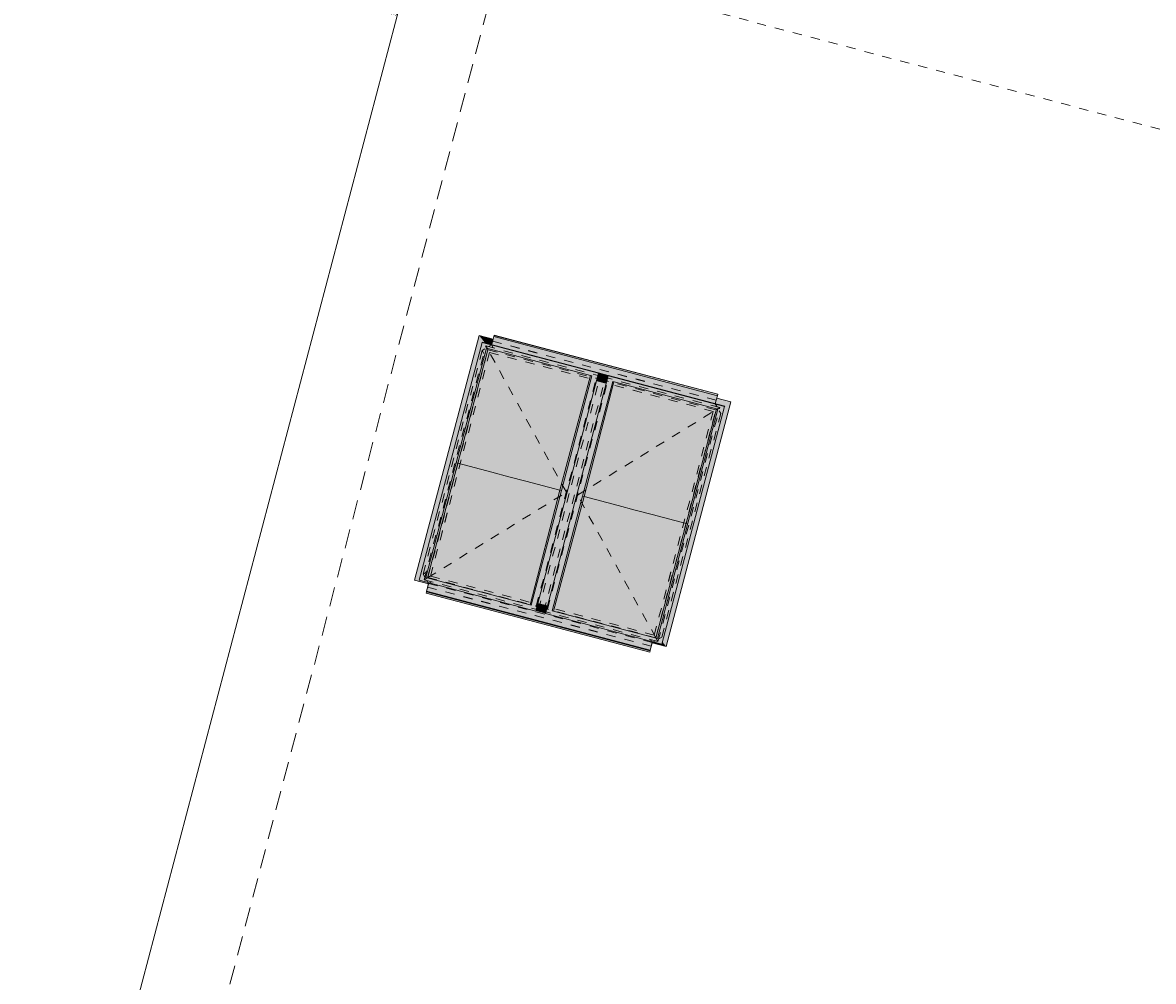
# Model space of a CAD drawing. Header units: millimetres. Extents: x -176817 to 18864955, y -12996033 to 201123.
# Tile 60 of 256: x 113013 to 127676, y 27252 to 39686. Entities that reach past the tile are written whole.
import ezdxf
from ezdxf.enums import TextEntityAlignment as Align

# ---------------------------------------------------------------- set-up
doc = ezdxf.new("R2010")
doc.units = ezdxf.units.MM
doc.header["$MEASUREMENT"] = 0
doc.linetypes.add('Przerywana', pattern=[240, 120, -120])
doc.linetypes.add('Przerywana długa', pattern=[390, 250, -140])
for name, color, linetype in [('213-A Wymiarowanie wewnętrzne', 7, 'Continuous'), ('232-A Klapy oddymiające', 7, 'Continuous'), ('232-A Klapy oddymiające podkład', 7, 'Continuous'), ('410-K Osie', 7, 'Continuous'), ('840-G Znaczniki przekroje', 7, 'Continuous')]:
    doc.layers.add(name, color=color, linetype=linetype)
doc.styles.add('STYL_AUTOMATYCZNY_4', font='arial.ttf')
doc.styles.add('STYL_AUTOMATYCZNY_8', font='ARIALN.TTF')
doc.dimstyles.new('STYL_AUTOMATYCZNY__3', dxfattribs={"dimtxt": 64.999998, "dimasz": 47.5, "dimexe": 0.18, "dimexo": 0.0625, "dimgap": 0, "dimtad": 1, "dimdec": 1, "dimlfac": 0.1, "dimzin": 0, "dimdsep": 46, "dimtxsty": 'STYL_AUTOMATYCZNY_4', "dimblk": 'ARROWHEAD_11', "dimblk1": 'ARROWHEAD_11', "dimblk2": 'ARROWHEAD_11', "dimcen": 0.09, "dimclrd": 30, "dimclre": 30, "dimclrt": 30, "dimazin": 0, "dimtfac": 1, "dimtdec": 4, "dimtmove": 0, "dimatfit": 3, "dimfxl": 0, "dimtolj": 1, "dimtzin": 0, "dimarcsym": 0})

# ---------------------------------------------------------------- blocks, each defined once
blk = doc.blocks.new('Klapa mcr_PROLIGHT_DVP[250]_2', base_point=(120146, 33612))
at = {"layer": '232-A Klapy oddymiające', "linetype": 'Continuous', "lineweight": 0, "true_color": 0xffffff}
for points in [[(119127, 35630), (122027, 34866), (119128, 35631)], [(119008, 35533), (118933, 35629), (118096, 32456), (118414, 33427), (118532, 33874), (118972, 35543)], [(118157, 32454), (119029, 35465), (118972, 35539)], [(118933, 35629), (119114, 35582), (119115, 35582), (118933, 35630)], [(118933, 35629), (119112, 35574), (119114, 35582)], [(119096, 35510), (119112, 35574), (118933, 35629), (119008, 35533)], [(120481, 35141), (120482, 35144), (118972, 35543)], [(118972, 35539), (120481, 35141), (118972, 35543)], [(119029, 35465), (120394, 35105), (118972, 35539)], [(120394, 35105), (120481, 35141), (118972, 35539)], [(121804, 34905), (119123, 35613), (119096, 35510), (119437, 35420)], [(119123, 35613), (122027, 34865), (119127, 35630)], [(119123, 35613), (122022, 34847), (122027, 34865)], [(122027, 34865), (122027, 34866), (119127, 35630)], [(118244, 32490), (119029, 35465), (118157, 32454)], [(118657, 33972), (119050, 35459), (119048, 35460), (118918, 35043), (118637, 33977)], [(118657, 33972), (119098, 33855), (119060, 35457), (119050, 35459)], [(118918, 35043), (119048, 35460), (119029, 35465)], [(119098, 33855), (119708, 35286), (119060, 35457)], [(120609, 35111), (121995, 34745), (122022, 34847), (121804, 34905), (119437, 35420), (120482, 35144), (120482, 35144), (120609, 35110)], [(119714, 35284), (119708, 35286), (119098, 33855), (119319, 33797)], [(119319, 33797), (119540, 33738), (119719, 35283), (119714, 35284)], [(119540, 33738), (119981, 33623), (119730, 35280), (119719, 35283)], [(119981, 33623), (120378, 35109), (119730, 35280)], [(120481, 35141), (119609, 32130), (119667, 32055)], [(120481, 35141), (120394, 35105), (119609, 32130), (119719, 32509)], [(120666, 35033), (120608, 35107), (119794, 32022)], [(119905, 32958), (120373, 34215), (120584, 35016), (120457, 35049)], [(120394, 35105), (120378, 35109), (119981, 33623), (120123, 34079)], [(120584, 35018), (120588, 35031), (120511, 35052), (120461, 35065), (120457, 35052)], [(120584, 35018), (120584, 35018), (120457, 35052), (120457, 35051)], [(120584, 35017), (120584, 35018), (120457, 35051), (120457, 35051)], [(120584, 35017), (120457, 35051), (120457, 35049), (120584, 35016)], [(120584, 35018), (120457, 35051), (120457, 35051), (120584, 35018)], [(120584, 35018), (120457, 35051), (120457, 35051), (120584, 35018)], [(120588, 35032), (120597, 35064), (120469, 35095), (120461, 35065)], [(120605, 35094), (120477, 35128), (120469, 35095), (120597, 35064)], [(120605, 35094), (120605, 35095), (120478, 35128), (120477, 35128)], [(120605, 35096), (120608, 35109), (120481, 35142), (120478, 35131), (120488, 35127)], [(120488, 35127), (120478, 35131), (120478, 35129)], [(120605, 35095), (120605, 35096), (120478, 35129), (120478, 35128)], [(120481, 35142), (120608, 35109), (120609, 35110), (120482, 35144)], [(120588, 35031), (120588, 35032), (120511, 35052)], [(120608, 35107), (122117, 34709), (120609, 35111)], [(120666, 35033), (122030, 34673), (120608, 35107)], [(122117, 34709), (120608, 35107), (122030, 34673)], [(122117, 34709), (122118, 34713), (120609, 35111)], [(119881, 32058), (120666, 35033), (119794, 32022)], [(120294, 33540), (120682, 35029), (120681, 35029), (120573, 34679), (120273, 33545)], [(120735, 33423), (120693, 35026), (120682, 35029), (120294, 33540)], [(120681, 35029), (120670, 35032), (120666, 35033), (120573, 34679)], [(120735, 33423), (121341, 34855), (120693, 35026)], [(120955, 33365), (121346, 34853), (121341, 34855), (120735, 33423)], [(120955, 33365), (121176, 33307), (121351, 34852), (121346, 34853)], [(121176, 33307), (121617, 33191), (121362, 34849), (121351, 34852)], [(121311, 31654), (121358, 31595), (122195, 34769), (121877, 33797), (121685, 33070)], [(121617, 33191), (122010, 34678), (121362, 34849)], [(122195, 34769), (122083, 34722), (122118, 34713), (121877, 33797)], [(122083, 34722), (122195, 34769), (122014, 34817), (121995, 34745)], [(122195, 34769), (122014, 34817), (122014, 34817), (122195, 34769)], [(121303, 31623), (122117, 34709), (121245, 31698)], [(121245, 31698), (122117, 34709), (122030, 34673)], [(121760, 33647), (122030, 34673), (122010, 34678), (121617, 33191)], [(119820, 32121), (120373, 34215), (119905, 32958), (119693, 32154)], [(120001, 33617), (120123, 34079), (119981, 33623)], [(118244, 32490), (118265, 32484), (118657, 33972), (118516, 33519)], [(118913, 32313), (118657, 33972), (118265, 32484), (118295, 32476)], [(118657, 33972), (118637, 33977), (118516, 33519)], [(118913, 32313), (118923, 32310), (119098, 33855), (118657, 33972)], [(118929, 32309), (119319, 33797), (119098, 33855), (118923, 32310)], [(118934, 32308), (119540, 33738), (119319, 33797), (118929, 32309)], [(119582, 32137), (119540, 33738), (118934, 32308)], [(119593, 32134), (119981, 33623), (119540, 33738), (119582, 32137)], [(119702, 32483), (120001, 33617), (119981, 33623), (119593, 32134), (119594, 32134)], [(121638, 33185), (121760, 33647), (121617, 33191)], [(120294, 33540), (120152, 33084), (119881, 32058), (119897, 32054)], [(119916, 32049), (120545, 31883), (120294, 33540), (119897, 32054)], [(120294, 33540), (120273, 33545), (120152, 33084)], [(120556, 31880), (120735, 33423), (120294, 33540), (120545, 31883)], [(118272, 32888), (118414, 33427), (118096, 32456), (118165, 32484)], [(120955, 33365), (120735, 33423), (120556, 31880), (120561, 31878)], [(120566, 31877), (121176, 33307), (120955, 33365), (120561, 31878)], [(121214, 31706), (121176, 33307), (120566, 31877)], [(121225, 31703), (121617, 33191), (121176, 33307), (121214, 31706)], [(121358, 32123), (121638, 33185), (121617, 33191), (121225, 31703), (121226, 31703)], [(118277, 32408), (118280, 32421), (118157, 32454), (118165, 32484), (118096, 32456)], [(118157, 32454), (119667, 32055), (118244, 32490)], [(118244, 32490), (119667, 32055), (119609, 32130)], [(119609, 32130), (118244, 32490), (118244, 32490)], [(118252, 32314), (121152, 31549), (118743, 32299), (118280, 32421)], [(119609, 32130), (119593, 32134), (119582, 32137), (118923, 32310), (118913, 32313), (118256, 32487), (118295, 32476), (119609, 32130)], [(119702, 32483), (119594, 32134), (119609, 32130)], [(118245, 32287), (121145, 31522), (118250, 32305)], [(118250, 32305), (121149, 31540), (118252, 32314)], [(121149, 31540), (118250, 32305), (121145, 31522)], [(121149, 31540), (121152, 31549), (118252, 32314)], [(121180, 31656), (119794, 32022), (119795, 32028), (119668, 32061), (119667, 32055), (118743, 32299), (121152, 31549)], [(119806, 32070), (119815, 32102), (119688, 32136), (119680, 32106)], [(119815, 32102), (119819, 32116), (119692, 32149), (119688, 32137), (119772, 32114)], [(119772, 32114), (119688, 32137), (119688, 32136)], [(119815, 32102), (119815, 32102), (119688, 32136), (119688, 32136)], [(119815, 32102), (119688, 32136), (119688, 32136), (119815, 32102)], [(119819, 32118), (119820, 32121), (119693, 32154), (119692, 32151)], [(119819, 32118), (119692, 32151), (119692, 32149), (119819, 32116)], [(119692, 32149), (119819, 32116), (119819, 32116), (119692, 32149)], [(121245, 31698), (121358, 32123), (121226, 31703)], [(119795, 32028), (119796, 32029), (119669, 32062), (119668, 32061)], [(119796, 32029), (119799, 32040), (119672, 32074), (119669, 32062)], [(119799, 32040), (119806, 32070), (119680, 32106), (119672, 32074)], [(119794, 32022), (121303, 31623), (119881, 32058)], [(121303, 31623), (121245, 31698), (119881, 32058)], [(121234, 31701), (121195, 31711), (119881, 32058), (119881, 32058)], [(121245, 31698), (121225, 31703), (121214, 31706), (120556, 31880), (120545, 31883), (119885, 32057), (121245, 31698)], [(121177, 31643), (121358, 31595), (121179, 31651)], [(121358, 31595), (121311, 31654), (121303, 31623), (121180, 31656), (121179, 31651)]]:
    blk.add_hatch(color=7, dxfattribs=at).paths.add_polyline_path(points)
at = {"layer": '232-A Klapy oddymiające', "color": 7, "linetype": 'Continuous', "lineweight": 0}
for p, q in [((119128, 35631), (119127, 35630)), ((122027, 34866), (119128, 35631)), ((118933, 35629), (118096, 32456)), ((118972, 35539), (118157, 32454)), ((118933, 35630), (118933, 35629)), ((119115, 35582), (118933, 35630)), ((118933, 35629), (119114, 35582)), ((120482, 35144), (118972, 35543)), ((118972, 35543), (118972, 35539)), ((120481, 35141), (118972, 35539)), ((119096, 35510), (119123, 35613)), ((119127, 35630), (119123, 35613)), ((119123, 35613), (122022, 34847)), ((122027, 34865), (119127, 35630)), ((119029, 35465), (118244, 32490)), ((119050, 35459), (118657, 33972)), ((119029, 35465), (120394, 35105)), ((120394, 35105), (119609, 32130)), ((119667, 32055), (120481, 35141)), ((120608, 35107), (119794, 32022)), ((119981, 33623), (120378, 35109)), ((120457, 35052), (120584, 35018)), ((120457, 35051), (120584, 35018)), ((120584, 35018), (120457, 35051)), ((120457, 35049), (120584, 35016)), ((120461, 35065), (120588, 35032)), ((120605, 35094), (120477, 35128)), ((120481, 35141), (120482, 35144)), ((120608, 35109), (120481, 35142)), ((120609, 35111), (120608, 35107)), ((122117, 34709), (120608, 35107)), ((122118, 34713), (120609, 35111)), ((120666, 35033), (119881, 32058)), ((120682, 35029), (120294, 33540)), ((120666, 35033), (122030, 34673)), ((121358, 31595), (122195, 34769)), ((121995, 34745), (122022, 34847)), ((122014, 34817), (122195, 34769)), ((122195, 34769), (122014, 34817)), ((122022, 34847), (122027, 34865)), ((122027, 34865), (122027, 34866)), ((122195, 34769), (122195, 34769)), ((122030, 34673), (121245, 31698)), ((121303, 31623), (122117, 34709)), ((121617, 33191), (122010, 34678)), ((122117, 34709), (122118, 34713)), ((118657, 33972), (118265, 32484)), ((118637, 33977), (118657, 33972)), ((118657, 33972), (119098, 33855)), ((119098, 33855), (119319, 33797)), ((119319, 33797), (119540, 33738)), ((119540, 33738), (119981, 33623)), ((119593, 32134), (119981, 33623)), ((119981, 33623), (120001, 33617)), ((120294, 33540), (119897, 32054)), ((120273, 33545), (120294, 33540)), ((120294, 33540), (120735, 33423)), ((120735, 33423), (120955, 33365)), ((120955, 33365), (121176, 33307)), ((121176, 33307), (121617, 33191)), ((121225, 31703), (121617, 33191)), ((121617, 33191), (121638, 33185)), ((118096, 32456), (118277, 32408)), ((118157, 32454), (119667, 32055)), ((118913, 32313), (118244, 32490)), ((119609, 32130), (118244, 32490)), ((118280, 32421), (118252, 32314)), ((118250, 32305), (118245, 32287)), ((118245, 32287), (121145, 31522)), ((118252, 32314), (118250, 32305)), ((121149, 31540), (118250, 32305)), ((121152, 31549), (118252, 32314)), ((119609, 32130), (119593, 32134)), ((119688, 32136), (119815, 32102)), ((119819, 32118), (119692, 32151)), ((119692, 32149), (119819, 32116)), ((119693, 32154), (119820, 32121)), ((119669, 32062), (119796, 32029)), ((119672, 32074), (119799, 32040)), ((119794, 32022), (121303, 31623)), ((120545, 31883), (119881, 32058)), ((121245, 31698), (119881, 32058)), ((121245, 31698), (121225, 31703)), ((121145, 31522), (121149, 31540)), ((121149, 31540), (121152, 31549)), ((121180, 31656), (121152, 31549)), ((121177, 31643), (121358, 31595))]:
    blk.add_line(p, q, dxfattribs=at)
blk = doc.blocks.new('*D3220')
at = {"layer": '213-A Wymiarowanie wewnętrzne', "linetype": 'Continuous', "lineweight": 200}
for points in [[(122642, 57904), (122643, 57899), (122646, 57895), (122650, 57892), (122654, 57891), (122659, 57892), (122663, 57895), (122666, 57899), (122667, 57904), (122666, 57909), (122663, 57913), (122659, 57915), (122654, 57916), (122650, 57915), (122646, 57913), (122643, 57909)], [(113125, 21838), (113126, 21833), (113129, 21829), (113133, 21827), (113138, 21826), (113142, 21827), (113146, 21829), (113149, 21833), (113150, 21838), (113149, 21843), (113146, 21847), (113142, 21850), (113138, 21851), (113133, 21850), (113129, 21847), (113126, 21843)]]:
    blk.add_hatch(color=30, dxfattribs=at).paths.add_polyline_path(points)
at = {"layer": '213-A Wymiarowanie wewnętrzne', "color": 30, "linetype": 'Continuous', "lineweight": 0}
for p, q in [((122651, 57892), (113141, 21850)), ((122609, 57916), (122642, 57907)), ((122666, 57901), (122700, 57892))]:
    blk.add_line(p, q, dxfattribs=at)
blk.add_circle((122654, 57904), 12.5, dxfattribs=at)
at = {"layer": '213-A Wymiarowanie wewnętrzne', "color": 30, "lineweight": 200, "insert": (117855, 39766), "char_height": 65, "attachment_point": 7, "rotation": 75.218, "style": 'STYL_AUTOMATYCZNY_4'}
blk.add_mtext('\\A1;{\\pql;\\fArial|b0|i0|c238|p0;\\W1.000000;3\xa0730}', dxfattribs=at)
blk = doc.blocks.new('ARROWHEAD_11')
at = {"color": 0, "linetype": 'Continuous', "lineweight": 0}
blk.add_line((0, 0), (-1, 0), dxfattribs=at)
at = {"color": 0, "linetype": 'Continuous', "lineweight": 0, "const_width": 0.25, "flags": 128}
blk.add_lwpolyline([(-0.125, 0, 1), (0.125, 0, 1)], format="xyb", close=True, dxfattribs=at)
blk = doc.blocks.new('*D3221')
at = {"layer": '213-A Wymiarowanie wewnętrzne', "linetype": 'Continuous', "lineweight": 200}
for points in [[(113125, 21838), (113126, 21833), (113129, 21829), (113133, 21827), (113138, 21826), (113142, 21827), (113146, 21829), (113149, 21833), (113150, 21838), (113149, 21843), (113146, 21847), (113142, 21850), (113138, 21851), (113133, 21850), (113129, 21847), (113126, 21843)], [(112946, 21161), (112947, 21157), (112950, 21153), (112954, 21150), (112959, 21149), (112964, 21150), (112968, 21153), (112971, 21157), (112971, 21161), (112971, 21166), (112968, 21170), (112964, 21173), (112959, 21174), (112954, 21173), (112950, 21170), (112947, 21166)]]:
    blk.add_hatch(color=30, dxfattribs=at).paths.add_polyline_path(points)
at = {"layer": '213-A Wymiarowanie wewnętrzne', "color": 30, "linetype": 'Continuous', "lineweight": 0}
for p, q in [((113092, 21850), (113125, 21841)), ((113134, 21826), (112962, 21174)), ((113150, 21835), (113183, 21826))]:
    blk.add_line(p, q, dxfattribs=at)
blk.add_circle((113138, 21838), 12.5, dxfattribs=at)
at = {"layer": '213-A Wymiarowanie wewnętrzne', "color": 30, "lineweight": 200, "insert": (113023, 21455), "char_height": 65, "attachment_point": 7, "rotation": 75.218, "style": 'STYL_AUTOMATYCZNY_4'}
blk.add_mtext('\\A1;{\\pql;\\fArial|b0|i0|c238|p0;\\W1.000000;70}', dxfattribs=at)
blk = doc.blocks.new('*D3227')
at = {"layer": '213-A Wymiarowanie wewnętrzne', "linetype": 'Continuous', "lineweight": 200}
for points in [[(153564, 49744), (153565, 49739), (153568, 49735), (153572, 49733), (153577, 49732), (153582, 49733), (153586, 49735), (153589, 49739), (153589, 49744), (153589, 49749), (153586, 49753), (153582, 49756), (153577, 49757), (153572, 49756), (153568, 49753), (153565, 49749)], [(144048, 13679), (144049, 13674), (144051, 13670), (144055, 13667), (144060, 13666), (144065, 13667), (144069, 13670), (144072, 13674), (144073, 13679), (144072, 13683), (144069, 13687), (144065, 13690), (144060, 13691), (144055, 13690), (144051, 13687), (144049, 13683)]]:
    blk.add_hatch(color=30, dxfattribs=at).paths.add_polyline_path(points)
at = {"layer": '213-A Wymiarowanie wewnętrzne', "color": 30, "linetype": 'Continuous', "lineweight": 0}
for p, q in [((153574, 49732), (144063, 13691)), ((153532, 49756), (153565, 49747)), ((153589, 49741), (153622, 49732))]:
    blk.add_line(p, q, dxfattribs=at)
blk.add_circle((153577, 49744), 12.5, dxfattribs=at)
at = {"layer": '213-A Wymiarowanie wewnętrzne', "color": 30, "lineweight": 200, "insert": (148778, 31607), "char_height": 65, "attachment_point": 7, "rotation": 75.218, "style": 'STYL_AUTOMATYCZNY_4'}
blk.add_mtext('\\A1;{\\pql;\\fArial|b0|i0|c238|p0;\\W1.000000;3\xa0730}', dxfattribs=at)
blk = doc.blocks.new('*D3228')
at = {"layer": '213-A Wymiarowanie wewnętrzne', "linetype": 'Continuous', "lineweight": 200}
for points in [[(144048, 13679), (144049, 13674), (144051, 13670), (144055, 13667), (144060, 13666), (144065, 13667), (144069, 13670), (144072, 13674), (144073, 13679), (144072, 13683), (144069, 13687), (144065, 13690), (144060, 13691), (144055, 13690), (144051, 13687), (144049, 13683)], [(143869, 13002), (143870, 12997), (143873, 12993), (143877, 12990), (143882, 12989), (143886, 12990), (143890, 12993), (143893, 12997), (143894, 13002), (143893, 13007), (143890, 13011), (143886, 13013), (143882, 13014), (143877, 13013), (143873, 13011), (143870, 13007)]]:
    blk.add_hatch(color=30, dxfattribs=at).paths.add_polyline_path(points)
at = {"layer": '213-A Wymiarowanie wewnętrzne', "color": 30, "linetype": 'Continuous', "lineweight": 0}
for p, q in [((144057, 13666), (143885, 13014)), ((144015, 13691), (144048, 13682)), ((144072, 13675), (144106, 13667))]:
    blk.add_line(p, q, dxfattribs=at)
blk.add_circle((144060, 13679), 12.5, dxfattribs=at)
at = {"layer": '213-A Wymiarowanie wewnętrzne', "color": 30, "lineweight": 200, "insert": (143946, 13296), "char_height": 65, "attachment_point": 7, "rotation": 75.218, "style": 'STYL_AUTOMATYCZNY_4'}
blk.add_mtext('\\A1;{\\pql;\\fArial|b0|i0|c238|p0;\\W1.000000;70}', dxfattribs=at)
blk = doc.blocks.new('*D3229')
at = {"layer": '213-A Wymiarowanie wewnętrzne', "linetype": 'Continuous', "lineweight": 200}
for points in [[(143869, 13002), (143870, 12997), (143873, 12993), (143877, 12990), (143882, 12989), (143886, 12990), (143890, 12993), (143893, 12997), (143894, 13002), (143893, 13007), (143890, 13011), (143886, 13013), (143882, 13014), (143877, 13013), (143873, 13011), (143870, 13007)], [(139902, -2034), (139903, -2038), (139905, -2042), (139909, -2045), (139914, -2046), (139919, -2045), (139923, -2042), (139926, -2038), (139927, -2034), (139926, -2029), (139923, -2025), (139919, -2022), (139914, -2021), (139909, -2022), (139905, -2025), (139903, -2029)]]:
    blk.add_hatch(color=30, dxfattribs=at).paths.add_polyline_path(points)
at = {"layer": '213-A Wymiarowanie wewnętrzne', "color": 30, "linetype": 'Continuous', "lineweight": 0}
for p, q in [((143878, 12990), (139917, -2022)), ((143836, 13014), (143870, 13005)), ((143894, 12999), (143927, 12990))]:
    blk.add_line(p, q, dxfattribs=at)
blk.add_circle((143882, 13002), 12.5, dxfattribs=at)
at = {"layer": '213-A Wymiarowanie wewnętrzne', "color": 30, "lineweight": 200, "insert": (141857, 5380), "char_height": 65, "attachment_point": 7, "rotation": 75.218, "style": 'STYL_AUTOMATYCZNY_4'}
blk.add_mtext('\\A1;{\\pql;\\fArial|b0|i0|c238|p0;\\W1.000000;1\xa0555}', dxfattribs=at)
blk = doc.blocks.new('*D3234')
at = {"layer": '213-A Wymiarowanie wewnętrzne', "linetype": 'Continuous', "lineweight": 200}
for points in [[(167575, 46047), (167576, 46042), (167578, 46038), (167582, 46036), (167587, 46035), (167592, 46036), (167596, 46038), (167599, 46042), (167600, 46047), (167599, 46052), (167596, 46056), (167592, 46059), (167587, 46060), (167582, 46059), (167578, 46056), (167576, 46052)], [(158058, 9982), (158059, 9977), (158062, 9973), (158066, 9970), (158070, 9969), (158075, 9970), (158079, 9973), (158082, 9977), (158083, 9982), (158082, 9986), (158079, 9990), (158075, 9993), (158070, 9994), (158066, 9993), (158062, 9990), (158059, 9986)]]:
    blk.add_hatch(color=30, dxfattribs=at).paths.add_polyline_path(points)
at = {"layer": '213-A Wymiarowanie wewnętrzne', "color": 30, "linetype": 'Continuous', "lineweight": 0}
blk.add_line((167584, 46035), (158074, 9994), dxfattribs=at)
at = {"layer": '213-A Wymiarowanie wewnętrzne', "color": 30, "lineweight": 200, "insert": (162788, 27910), "char_height": 65, "attachment_point": 7, "rotation": 75.218, "style": 'STYL_AUTOMATYCZNY_4'}
blk.add_mtext('\\A1;{\\pql;\\fArial|b0|i0|c238|p0;\\W1.000000;3\xa0730}', dxfattribs=at)
blk = doc.blocks.new('*D3235')
at = {"layer": '213-A Wymiarowanie wewnętrzne', "linetype": 'Continuous', "lineweight": 200}
for points in [[(158058, 9982), (158059, 9977), (158062, 9973), (158066, 9970), (158070, 9969), (158075, 9970), (158079, 9973), (158082, 9977), (158083, 9982), (158082, 9986), (158079, 9990), (158075, 9993), (158070, 9994), (158066, 9993), (158062, 9990), (158059, 9986)], [(157879, 9305), (157880, 9300), (157883, 9296), (157887, 9293), (157892, 9292), (157897, 9293), (157901, 9296), (157903, 9300), (157904, 9305), (157903, 9310), (157901, 9314), (157897, 9316), (157892, 9317), (157887, 9316), (157883, 9314), (157880, 9310)]]:
    blk.add_hatch(color=30, dxfattribs=at).paths.add_polyline_path(points)
at = {"layer": '213-A Wymiarowanie wewnętrzne', "color": 30, "linetype": 'Continuous', "lineweight": 0}
for p, q in [((158025, 9994), (158058, 9985)), ((158083, 9978), (158116, 9970)), ((158067, 9970), (157895, 9317))]:
    blk.add_line(p, q, dxfattribs=at)
blk.add_circle((158070, 9982), 12.5, dxfattribs=at)
at = {"layer": '213-A Wymiarowanie wewnętrzne', "color": 30, "lineweight": 200, "insert": (157956, 9599), "char_height": 65, "attachment_point": 7, "rotation": 75.218, "style": 'STYL_AUTOMATYCZNY_4'}
blk.add_mtext('\\A1;{\\pql;\\fArial|b0|i0|c238|p0;\\W1.000000;70}', dxfattribs=at)
blk = doc.blocks.new('*D3236')
at = {"layer": '213-A Wymiarowanie wewnętrzne', "linetype": 'Continuous', "lineweight": 200}
for points in [[(157879, 9305), (157880, 9300), (157883, 9296), (157887, 9293), (157892, 9292), (157897, 9293), (157901, 9296), (157903, 9300), (157904, 9305), (157903, 9310), (157901, 9314), (157897, 9316), (157892, 9317), (157887, 9316), (157883, 9314), (157880, 9310)], [(153912, -5731), (153913, -5735), (153916, -5739), (153920, -5742), (153924, -5743), (153929, -5742), (153933, -5739), (153936, -5735), (153937, -5731), (153936, -5726), (153933, -5722), (153929, -5719), (153924, -5718), (153920, -5719), (153916, -5722), (153913, -5726)]]:
    blk.add_hatch(color=30, dxfattribs=at).paths.add_polyline_path(points)
at = {"layer": '213-A Wymiarowanie wewnętrzne', "color": 30, "linetype": 'Continuous', "lineweight": 0}
for p, q in [((157889, 9293), (153928, -5718)), ((157847, 9317), (157880, 9308)), ((157904, 9302), (157937, 9293))]:
    blk.add_line(p, q, dxfattribs=at)
blk.add_circle((157892, 9305), 12.5, dxfattribs=at)
at = {"layer": '213-A Wymiarowanie wewnętrzne', "color": 30, "lineweight": 200, "insert": (155867, 1683), "char_height": 65, "attachment_point": 7, "rotation": 75.218, "style": 'STYL_AUTOMATYCZNY_4'}
blk.add_mtext('\\A1;{\\pql;\\fArial|b0|i0|c238|p0;\\W1.000000;1\xa0555}', dxfattribs=at)
blk = doc.blocks.new('Standardowy znacznik osi[626]_2', base_point=(130461, 83150))
at = {"layer": '410-K Osie', "color": 5, "linetype": 'Przerywana długa', "lineweight": 0}
blk.add_line((129696, 80249), (108637, 444), dxfattribs=at)
at = {"layer": '410-K Osie', "color": 7, "lineweight": 0, "style": 'STYL_AUTOMATYCZNY_8'}
for tag, p in [('AC_MarkerText_1_0', (130514, 83318)), ('AC_MarkerText_1_1', (107861, -2530))]:
    blk.add_attdef(tag, text='', height=100, rotation=345.218, dxfattribs=at).set_placement(p, align=Align.TOP_CENTER)
blk = doc.blocks.new('Płaszczyzna odcinająca_5_2', base_point=(264047, 2340))
at = {"layer": '840-G Znaczniki przekroje', "color": 161, "linetype": 'Przerywana', "lineweight": 0, "true_color": 0x40a5ff}
blk.add_line((263975, 2359), (24008, 65680), dxfattribs=at)

msp = doc.modelspace()

# ---------------------------------------------------------------- linework, layer by layer
at = {"layer": '232-A Klapy oddymiające podkład', "color": 7, "linetype": 'Przerywana', "lineweight": 0}
for p, q in [((118220.01, 32460.43), (119020.11, 35492.55)), ((119020.11, 35492.55), (120502.29, 35101.45)), ((119020.11, 35492.55), (119048.58, 35443.67)), ((119054.83, 35483.39), (119093.98, 35506.2)), ((119106.74, 35554.55), (119093.98, 35506.2)), ((121994.69, 34740.78), (119093.98, 35506.2)), ((119116.79, 35467.04), (119093.98, 35506.2)), ((119106.42, 35553.34), (122007.12, 34787.92)), ((119106.74, 35554.55), (122007.44, 34789.13)), ((118206.35, 32534.31), (118971.78, 35435.02)), ((118268.89, 32488.9), (119048.58, 35443.67)), ((118971.78, 35435.02), (119005.95, 35454.92)), ((118994.6, 35395.85), (118971.78, 35435.02)), ((119048.58, 35443.67), (120453.41, 35072.98)), ((119673.72, 32118.2), (120453.41, 35072.98)), ((119702.19, 32069.32), (120502.29, 35101.45)), ((119769.94, 32051.44), (120570.04, 35083.57)), ((120453.41, 35072.98), (120502.29, 35101.45)), ((120565.78, 35067.41), (120498.03, 35085.29)), ((120566.1, 35068.62), (120498.34, 35086.5)), ((122052.21, 34692.46), (120570.04, 35083.57)), ((120598.51, 35034.69), (120570.04, 35083.57)), ((119818.82, 32079.91), (120598.51, 35034.69)), ((122003.33, 34663.99), (120598.51, 35034.69)), ((120946.27, 34914.01), (120928.31, 34918.75)), ((120946.27, 34914.01), (120946.32, 34913.99)), ((121029.24, 34995.54), (121029.29, 34995.52)), ((122007.44, 34789.13), (121994.69, 34740.78)), ((121223.64, 31709.21), (122003.33, 34663.99)), ((121252.11, 31660.33), (122052.21, 34692.46)), ((121300.45, 31717.86), (122065.87, 34618.57)), ((122017.5, 34701.62), (121994.69, 34740.78)), ((122052.21, 34692.46), (122003.33, 34663.99)), ((122065.87, 34618.57), (122045.97, 34652.74)), ((118519.61, 33329.51), (118438.67, 33022.77)), ((118519.61, 33329.51), (118519.66, 33329.5)), ((118363.25, 33128.89), (118363.3, 33128.88)), ((118245.53, 32557.13), (118206.35, 32534.31)), ((121420.32, 32564.08), (121339.38, 32257.35)), ((121420.32, 32564.08), (121420.37, 32564.07)), ((118206.35, 32534.31), (118229.17, 32495.14)), ((118220.01, 32460.43), (118268.89, 32488.9)), ((118220.01, 32460.43), (119702.19, 32069.32)), ((118254.72, 32451.27), (118277.53, 32412.11)), ((118264.77, 32363.76), (118277.53, 32412.11)), ((118268.89, 32488.9), (119673.72, 32118.2)), ((118316.69, 32434.91), (118277.53, 32412.11)), ((118277.53, 32412.11), (121178.24, 31646.68)), ((118264.77, 32363.76), (121165.47, 31598.34)), ((118265.09, 32364.97), (121165.79, 31599.55)), ((121339.89, 32259.28), (121339.94, 32259.27)), ((121457.34, 32312.44), (121457.39, 32312.43)), ((119673.72, 32118.2), (119702.19, 32069.32)), ((119773.88, 32066.39), (119706.13, 32084.26)), ((119774.2, 32067.59), (119706.45, 32085.47)), ((119818.82, 32079.91), (119769.94, 32051.44)), ((121252.11, 31660.33), (119769.94, 32051.44)), ((121223.64, 31709.21), (119818.82, 32079.91)), ((120180.85, 32013.29), (120162.88, 32018.04)), ((120164.81, 32017.53), (120164.86, 32017.51)), ((120180.85, 32013.29), (120180.9, 32013.28)), ((121390.31, 32058.4), (121390.35, 32058.39)), ((120212.79, 31901.44), (120212.84, 31901.43)), ((121155.44, 31685.84), (121178.24, 31646.68)), ((121252.11, 31660.33), (121223.64, 31709.21)), ((121300.45, 31717.86), (121261.27, 31695.04)), ((121165.47, 31598.34), (121178.24, 31646.68)), ((121217.4, 31669.49), (121178.24, 31646.68))]:
    msp.add_line(p, q, dxfattribs=at)
for points in [[(118268.89, 32488.9), (120063.56, 33595.59), (119048.58, 35443.67)], [(121223.64, 31709.21), (120208.66, 33557.3), (122003.33, 34663.99)]]:
    msp.add_lwpolyline(points, dxfattribs=at)
msp.add_lwpolyline([(119068.47, 35409.51), (121969.18, 34644.09), (121203.76, 31743.38), (118303.04, 32508.8)], close=True, dxfattribs=at)

# ---------------------------------------------------------------- block references
at = {"layer": '232-A Klapy oddymiające', "color": 7, "linetype": 'Continuous', "lineweight": 0}
msp.add_blockref('Klapa mcr_PROLIGHT_DVP[250]_2', (120145.55, 33612.22), dxfattribs=at)
at = {"layer": '410-K Osie', "color": 5, "linetype": 'Continuous', "lineweight": 0}
msp.add_blockref('Standardowy znacznik osi[626]_2', (130461.06, 83149.85), dxfattribs=at)

# ---------------------------------------------------------------- dimensions: what is measured, and where the dimension line sits
at = {"layer": '213-A Wymiarowanie wewnętrzne', "color": 30, "linetype": 'Continuous', "lineweight": 200}
for base, p1, p2, picture, middle in [((113137.57, 21838.26), (77651.76, 69778.81), (68134.99, 33713.3), '*D3220', (117851.96, 39882.59)), ((144060.19, 13678.56), (77651.76, 69778.81), (68134.99, 33713.3), '*D3227', (148774.58, 31722.89)), ((158070.47, 9981.6), (77651.76, 69778.81), (68134.99, 33713.3), '*D3234', (162784.86, 28025.93)), ((112958.97, 21161.42), (68134.99, 33713.3), (67956.39, 33036.47), '*D3221', (113004.25, 21511.34)), ((143881.59, 13001.73), (68134.99, 33713.3), (67956.39, 33036.47), '*D3228', (143926.87, 13351.64)), ((157891.88, 9304.77), (68134.99, 33713.3), (67956.39, 33036.47), '*D3235', (157937.15, 9654.69)), ((139914.15, -2033.63), (67956.39, 33036.47), (63892.27, 18026.62), '*D3229', (141853.87, 5495.62)), ((153924.43, -5730.59), (67956.39, 33036.47), (63892.27, 18026.62), '*D3236', (155864.15, 1798.67))]:
    dim = msp.add_linear_dim(base=base, p1=p1, p2=p2, angle=255.218034, dimstyle='STYL_AUTOMATYCZNY__3', dxfattribs=at)
    dim.commit()
    dim.dimension.update_dxf_attribs({"geometry": picture, "text_midpoint": middle, "dimtype": 160, "text_rotation": 75.218034})

# ---------------------------------------------------------------- next in the draw order: block references
at = {"layer": '840-G Znaczniki przekroje', "color": 161, "lineweight": 0, "true_color": 0x40a5ff}
msp.add_blockref('Płaszczyzna odcinająca_5_2', (264047.19, 2339.63), dxfattribs=at)

doc.saveas('drawing.dxf')
